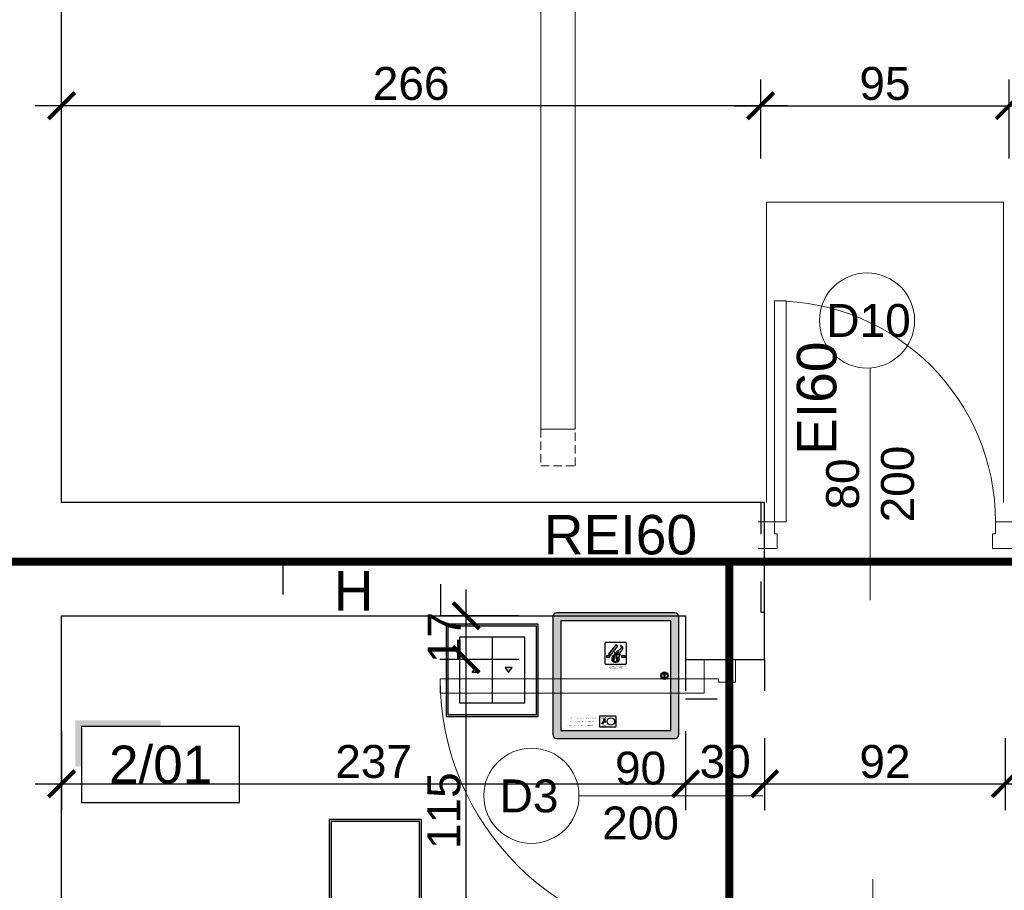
# Model space of a CAD drawing. Header units: millimetres. Extents: x 2709036 to 2756280, y 168165 to 192362.
# Tile 143 of 192: x 2724200 to 2724574, y 186269 to 186600. Entities that reach past the tile are written whole.
import ezdxf
from ezdxf.enums import TextEntityAlignment as Align

# ---------------------------------------------------------------- set-up
doc = ezdxf.new("R2010")
doc.units = ezdxf.units.MM
doc.header["$MEASUREMENT"] = 0
doc.linetypes.add('ACAD_ISO03W100', pattern=[30, 12, -18])
doc.linetypes.add('HIDDEN2', pattern=[4.7625, 3.175, -1.5875])
doc.layers.add('6 - OPISY', color=7, linetype='Continuous')
doc.layers.add('D+H Urządzenia', color=30, linetype='Continuous')
for name, color, linetype, lineweight in [('__MAZ_EKSP_PROJ', 3, 'Continuous', 0), ('__MAZ_LIKWIDACJE', 6, 'ACAD_ISO03W100', 30), ('__MAZ_OPIS_STOLARKA', 7, 'Continuous', 0), ('__MAZ_SCHODY', 7, 'Continuous', 0), ('__MAZ_STOLARKA DRZWIOWA NOWA', 7, 'Continuous', 9), ('__MAZ_WYMIARY', 7, 'Continuous', 9), ('__MAZ_ŚCIANY ISTNIEJĄCE', 7, 'Continuous', 30), ('A-Wall-Open', 8, 'Continuous', 15)]:
    doc.layers.add(name, color=color, linetype=linetype, lineweight=lineweight)
doc.styles.add('Arial', font='arial.ttf')
doc.styles.add('Dimensions', font='arial.ttf')
doc.styles.get("Standard").update_dxf_attribs({"font": 'arial.ttf'})
doc.styles.add('styl1', font='arial.ttf')
doc.dimstyles.new('100', dxfattribs={"dimtxt": 10, "dimasz": 10, "dimexe": 18, "dimexo": 15, "dimgap": 9, "dimtad": 1, "dimdec": 1, "dimrnd": 0.5, "dimdsep": 46, "dimtxsty": 'Dimensions', "dimblk": 'ARCHTICK', "dimcen": 9, "dimdle": 10, "dimadec": 1, "dimazin": 2, "dimtfac": 1, "dimtdec": 4, "dimtofl": 0, "dimtmove": 2, "dimatfit": 3, "dimfxl": 1, "dimtolj": 1, "dimtzin": 0, "dimarcsym": 0})

# ---------------------------------------------------------------- blocks, each defined once
blk = doc.blocks.new('*U9')
at = {"ltscale": 10}
blk.add_hatch(color=256, dxfattribs=at).paths.add_polyline_path([(0, 26), (-25, 26), (-27, 26), (-27, 11.46), (-25, 11.46), (-25, 24), (0, 24)])
blk.add_lwpolyline([(-25, 0), (25, 0), (25, 24), (-25, 24)], close=True, dxfattribs=at)
at = {"layer": '6 - OPISY'}
for tag, p in [('NRPOM', (0, 6)), ('WYSPOM', (3.39, -15.66))]:
    blk.add_attdef(tag, text='', height=12, dxfattribs=at).set_placement(p, align=Align.CENTER)
blk = doc.blocks.new('_ArchTick')
at = {"color": 0, "linetype": 'ByBlock', "const_width": 0.15}
blk.add_lwpolyline([(-0.5, -0.5), (0.5, 0.5)], dxfattribs=at)
blk = doc.blocks.new('*D544')
at = {"layer": '__MAZ_WYMIARY', "color": 0, "lineweight": -2}
for p, q in [((2724481.32, 186547.29), (2724481.32, 186577.29)), ((2724575.67, 186547.29), (2724575.67, 186577.29)), ((2724471.32, 186567.29), (2724585.67, 186567.29))]:
    blk.add_line(p, q, dxfattribs=at)
at = {"layer": 'Defpoints', "color": 0, "lineweight": 30}
for p in [(2724575.67, 186567.29), (2724481.32, 186416.55), (2724575.67, 186416.55)]:
    blk.add_point(p, dxfattribs=at)
at = {"layer": '__MAZ_WYMIARY', "color": 0, "lineweight": -2, "xscale": 10, "yscale": 10, "zscale": 10, "rotation": 180}
blk.add_blockref('_ArchTick', (2724481.32, 186567.29), dxfattribs=at)
at = {"layer": '__MAZ_WYMIARY', "color": 0, "lineweight": -2, "xscale": 10, "yscale": 10, "zscale": 10}
blk.add_blockref('_ArchTick', (2724575.67, 186567.29), dxfattribs=at)
at = {"layer": '__MAZ_WYMIARY', "color": 0, "lineweight": 5, "insert": (2724528.5, 186575.67), "char_height": 12.5, "attachment_point": 5, "style": 'Arial'}
blk.add_mtext('\\A1;95', dxfattribs=at)
blk = doc.blocks.new('*D547')
at = {"layer": '__MAZ_WYMIARY', "color": 0, "lineweight": -2}
for p, q in [((2724085.75, 187000.55), (2724085.75, 186406.55)), ((2724105.75, 186990.55), (2724075.75, 186990.55)), ((2724105.75, 186416.55), (2724075.75, 186416.55))]:
    blk.add_line(p, q, dxfattribs=at)
at = {"layer": 'Defpoints', "color": 0, "lineweight": 30}
for p in [(2724215.82, 186990.55), (2724085.75, 186416.55), (2724215.82, 186416.55)]:
    blk.add_point(p, dxfattribs=at)
at = {"layer": '__MAZ_WYMIARY', "color": 0, "lineweight": -2, "xscale": 10, "yscale": 10, "zscale": 10}
for p, rotation in [((2724085.75, 186990.55), 90), ((2724085.75, 186416.55), 270)]:
    blk.add_blockref('_ArchTick', p, dxfattribs=dict(at, rotation=rotation))
at = {"layer": '__MAZ_WYMIARY', "color": 0, "lineweight": 5, "insert": (2724077.4, 186703.55), "char_height": 12.5, "attachment_point": 5, "rotation": 90, "style": 'Arial'}
blk.add_mtext('\\A1;574', dxfattribs=at)
blk = doc.blocks.new('*D548')
at = {"layer": '__MAZ_WYMIARY', "color": 0, "lineweight": -2}
for p, q in [((2724085.75, 186426.55), (2724085.75, 186363.55)), ((2724105.75, 186416.55), (2724075.75, 186416.55)), ((2724105.75, 186373.55), (2724075.75, 186373.55))]:
    blk.add_line(p, q, dxfattribs=at)
at = {"layer": 'Defpoints', "color": 0, "lineweight": 30}
for p in [(2724215.82, 186416.55), (2724085.75, 186373.55), (2724215.82, 186373.55)]:
    blk.add_point(p, dxfattribs=at)
at = {"layer": '__MAZ_WYMIARY', "color": 0, "lineweight": -2, "xscale": 10, "yscale": 10, "zscale": 10}
for p, rotation in [((2724085.75, 186416.55), 90), ((2724085.75, 186373.55), 270)]:
    blk.add_blockref('_ArchTick', p, dxfattribs=dict(at, rotation=rotation))
at = {"layer": '__MAZ_WYMIARY', "color": 0, "lineweight": 5, "insert": (2724077.37, 186395.05), "char_height": 12.5, "attachment_point": 5, "rotation": 90, "style": 'Arial'}
blk.add_mtext('\\A1;43', dxfattribs=at)
blk = doc.blocks.new('*D549')
at = {"layer": '__MAZ_WYMIARY', "color": 0, "lineweight": -2}
for p, q in [((2724085.75, 186383.55), (2724085.75, 185814.39)), ((2724105.75, 186373.55), (2724075.75, 186373.55)), ((2724105.75, 185824.39), (2724075.75, 185824.39))]:
    blk.add_line(p, q, dxfattribs=at)
at = {"layer": 'Defpoints', "color": 0, "lineweight": 30}
for p in [(2724215.82, 186373.55), (2724085.75, 185824.39), (2724215.82, 185824.39)]:
    blk.add_point(p, dxfattribs=at)
at = {"layer": '__MAZ_WYMIARY', "color": 0, "lineweight": -2, "xscale": 10, "yscale": 10, "zscale": 10}
for p, rotation in [((2724085.75, 186373.55), 90), ((2724085.75, 185824.39), 270)]:
    blk.add_blockref('_ArchTick', p, dxfattribs=dict(at, rotation=rotation))
at = {"layer": '__MAZ_WYMIARY', "color": 0, "lineweight": 5, "insert": (2724077.37, 186098.97), "char_height": 12.5, "attachment_point": 5, "rotation": 90, "style": 'Arial'}
blk.add_mtext('\\A1;549', dxfattribs=at)
blk = doc.blocks.new('*D594')
at = {"layer": '__MAZ_WYMIARY', "color": 0, "lineweight": -2}
for p, q in [((2724215.82, 186547.29), (2724215.82, 186577.29)), ((2724481.32, 186547.29), (2724481.32, 186577.29)), ((2724491.32, 186567.29), (2724205.82, 186567.29))]:
    blk.add_line(p, q, dxfattribs=at)
at = {"layer": 'Defpoints', "color": 0, "lineweight": 30}
for p in [(2724215.82, 186567.29), (2724215.82, 186416.55), (2724481.32, 186415.2)]:
    blk.add_point(p, dxfattribs=at)
at = {"layer": '__MAZ_WYMIARY', "color": 0, "lineweight": -2, "xscale": 10, "yscale": 10, "zscale": 10, "rotation": 180}
blk.add_blockref('_ArchTick', (2724215.82, 186567.29), dxfattribs=at)
at = {"layer": '__MAZ_WYMIARY', "color": 0, "lineweight": -2, "xscale": 10, "yscale": 10, "zscale": 10}
blk.add_blockref('_ArchTick', (2724481.32, 186567.29), dxfattribs=at)
at = {"layer": '__MAZ_WYMIARY', "color": 0, "lineweight": 5, "insert": (2724348.57, 186575.67), "char_height": 12.5, "attachment_point": 5, "style": 'Arial'}
blk.add_mtext('\\A1;266', dxfattribs=at)
blk = doc.blocks.new('*D603')
at = {"layer": '__MAZ_WYMIARY', "color": 0, "lineweight": -2}
for p, q in [((2724215.82, 186329.7), (2724215.82, 186299.7)), ((2724452.82, 186329.7), (2724452.82, 186299.7)), ((2724205.82, 186309.7), (2724462.82, 186309.7))]:
    blk.add_line(p, q, dxfattribs=at)
at = {"layer": 'Defpoints', "color": 0, "lineweight": 30}
for p in [(2724215.82, 186373.55), (2724452.82, 186373.55), (2724452.82, 186309.7)]:
    blk.add_point(p, dxfattribs=at)
at = {"layer": '__MAZ_WYMIARY', "color": 0, "lineweight": -2, "xscale": 10, "yscale": 10, "zscale": 10, "rotation": 180}
blk.add_blockref('_ArchTick', (2724215.82, 186309.7), dxfattribs=at)
at = {"layer": '__MAZ_WYMIARY', "color": 0, "lineweight": -2, "xscale": 10, "yscale": 10, "zscale": 10}
blk.add_blockref('_ArchTick', (2724452.82, 186309.7), dxfattribs=at)
at = {"layer": '__MAZ_WYMIARY', "color": 0, "lineweight": 5, "insert": (2724334.32, 186318.09), "char_height": 12.5, "attachment_point": 5, "style": 'Arial'}
blk.add_mtext('\\A1;237', dxfattribs=at)
blk = doc.blocks.new('*D604')
at = {"layer": '__MAZ_WYMIARY', "color": 0, "lineweight": -2}
for p, q in [((2724452.82, 186326.98), (2724452.82, 186299.7)), ((2724482.82, 186326.98), (2724482.82, 186299.7)), ((2724442.82, 186309.7), (2724492.82, 186309.7))]:
    blk.add_line(p, q, dxfattribs=at)
at = {"layer": 'Defpoints', "color": 0, "lineweight": 30}
for p in [(2724452.82, 186341.98), (2724482.82, 186341.98), (2724482.82, 186309.7)]:
    blk.add_point(p, dxfattribs=at)
at = {"layer": '__MAZ_WYMIARY', "color": 0, "lineweight": -2, "xscale": 10, "yscale": 10, "zscale": 10, "rotation": 180}
blk.add_blockref('_ArchTick', (2724452.82, 186309.7), dxfattribs=at)
at = {"layer": '__MAZ_WYMIARY', "color": 0, "lineweight": -2, "xscale": 10, "yscale": 10, "zscale": 10}
blk.add_blockref('_ArchTick', (2724482.82, 186309.7), dxfattribs=at)
at = {"layer": '__MAZ_WYMIARY', "color": 0, "lineweight": 5, "insert": (2724467.82, 186318.09), "char_height": 12.5, "attachment_point": 5, "style": 'Arial'}
blk.add_mtext('\\A1;30', dxfattribs=at)
blk = doc.blocks.new('*D605')
at = {"layer": '__MAZ_WYMIARY', "color": 0, "lineweight": -2}
for p, q in [((2724482.82, 186326.98), (2724482.82, 186299.7)), ((2724574.17, 186326.98), (2724574.17, 186299.7)), ((2724472.82, 186309.7), (2724584.17, 186309.7))]:
    blk.add_line(p, q, dxfattribs=at)
at = {"layer": 'Defpoints', "color": 0, "lineweight": 30}
for p in [(2724482.82, 186341.98), (2724574.17, 186341.98), (2724574.17, 186309.7)]:
    blk.add_point(p, dxfattribs=at)
at = {"layer": '__MAZ_WYMIARY', "color": 0, "lineweight": -2, "xscale": 10, "yscale": 10, "zscale": 10, "rotation": 180}
blk.add_blockref('_ArchTick', (2724482.82, 186309.7), dxfattribs=at)
at = {"layer": '__MAZ_WYMIARY', "color": 0, "lineweight": -2, "xscale": 10, "yscale": 10, "zscale": 10}
blk.add_blockref('_ArchTick', (2724574.17, 186309.7), dxfattribs=at)
at = {"layer": '__MAZ_WYMIARY', "color": 0, "lineweight": 5, "insert": (2724528.5, 186318.09), "char_height": 12.5, "attachment_point": 5, "style": 'Arial'}
blk.add_mtext('\\A1;92', dxfattribs=at)
blk = doc.blocks.new('*D606')
at = {"layer": '__MAZ_WYMIARY', "color": 0, "lineweight": -2}
for p, q in [((2724574.17, 186326.98), (2724574.17, 186299.7)), ((2724600.35, 186326.73), (2724600.35, 186299.7)), ((2724564.17, 186309.7), (2724610.35, 186309.7))]:
    blk.add_line(p, q, dxfattribs=at)
at = {"layer": 'Defpoints', "color": 0, "lineweight": 30}
for p in [(2724574.17, 186341.98), (2724600.35, 186341.73), (2724600.35, 186309.7)]:
    blk.add_point(p, dxfattribs=at)
at = {"layer": '__MAZ_WYMIARY', "color": 0, "lineweight": -2, "xscale": 10, "yscale": 10, "zscale": 10, "rotation": 180}
blk.add_blockref('_ArchTick', (2724574.17, 186309.7), dxfattribs=at)
at = {"layer": '__MAZ_WYMIARY', "color": 0, "lineweight": -2, "xscale": 10, "yscale": 10, "zscale": 10}
blk.add_blockref('_ArchTick', (2724600.35, 186309.7), dxfattribs=at)
at = {"layer": '__MAZ_WYMIARY', "color": 0, "lineweight": 5, "insert": (2724587.26, 186318.09), "char_height": 12.5, "attachment_point": 5, "style": 'Arial'}
blk.add_mtext('\\A1;26', dxfattribs=at)
blk = doc.blocks.new('*D689')
at = {"layer": '__MAZ_WYMIARY', "color": 0, "lineweight": -2}
for p, q in [((2724369.42, 186231.98), (2724369.42, 186366.98)), ((2724389.42, 186356.98), (2724359.42, 186356.98)), ((2724389.42, 186241.98), (2724359.42, 186241.98))]:
    blk.add_line(p, q, dxfattribs=at)
at = {"layer": 'Defpoints', "color": 0, "lineweight": 30}
for p in [(2724369.42, 186356.98), (2724452.82, 186356.98), (2724452.82, 186241.98)]:
    blk.add_point(p, dxfattribs=at)
at = {"layer": '__MAZ_WYMIARY', "color": 0, "lineweight": -2, "xscale": 10, "yscale": 10, "zscale": 10}
for p, rotation in [((2724369.42, 186356.98), 90), ((2724369.42, 186241.98), 270)]:
    blk.add_blockref('_ArchTick', p, dxfattribs=dict(at, rotation=rotation))
at = {"layer": '__MAZ_WYMIARY', "color": 0, "lineweight": 5, "insert": (2724361.04, 186299.48), "char_height": 12.5, "attachment_point": 5, "rotation": 90, "style": 'Arial'}
blk.add_mtext('\\A1;115', dxfattribs=at)
blk = doc.blocks.new('*D690')
at = {"layer": '__MAZ_WYMIARY', "color": 0, "lineweight": -2}
for p, q in [((2724369.42, 186346.98), (2724369.42, 186383.55)), ((2724389.42, 186373.55), (2724359.42, 186373.55)), ((2724389.42, 186356.98), (2724359.42, 186356.98))]:
    blk.add_line(p, q, dxfattribs=at)
at = {"layer": 'Defpoints', "color": 0, "lineweight": 30}
for p in [(2724369.42, 186373.55), (2724452.82, 186373.55), (2724452.82, 186356.98)]:
    blk.add_point(p, dxfattribs=at)
at = {"layer": '__MAZ_WYMIARY', "color": 0, "lineweight": -2, "xscale": 10, "yscale": 10, "zscale": 10}
for p, rotation in [((2724369.42, 186373.55), 90), ((2724369.42, 186356.98), 270)]:
    blk.add_blockref('_ArchTick', p, dxfattribs=dict(at, rotation=rotation))
at = {"layer": '__MAZ_WYMIARY', "color": 0, "lineweight": 5, "insert": (2724361.15, 186365.26), "char_height": 12.5, "attachment_point": 5, "rotation": 90, "style": 'Arial'}
blk.add_mtext('\\A1;17', dxfattribs=at)
blk = doc.blocks.new('90')
at = {"color": 0, "linetype": 'Continuous', "lineweight": 5}
for p, q in [((30102.84, -38884.85), (30102.84, -38878.44)), ((30113.27, -38878.44), (30113.27, -38885.98)), ((30107.55, -38884.85), (30102.84, -38884.85)), ((30107.55, -38885.98), (30107.55, -38884.85)), ((30113.27, -38885.98), (30107.55, -38885.98)), ((30015.67, -38967.31), (30015.67, -38972.02)), ((30102.84, -38967.31), (30015.67, -38967.31)), ((30015.67, -38967.31), (30015.67, -38972.02)), ((30102.84, -38972.02), (30102.84, -38967.31)), ((30015.67, -38972.02), (30102.84, -38972.02)), ((30102.84, -38978.44), (30102.84, -38972.02)), ((30102.84, -38972.02), (30107.55, -38972.02)), ((30107.55, -38972.02), (30107.55, -38970.89)), ((30107.55, -38970.89), (30113.27, -38970.89)), ((30113.27, -38970.89), (30113.27, -38978.44))]:
    blk.add_line(p, q, dxfattribs=at)
blk.add_arc((30102.84, -38972.02), 87.17, 90, 180, dxfattribs=at)
blk = doc.blocks.new('_rzn44xx')
at = {"layer": 'D+H Urządzenia'}
h = blk.add_hatch(color=256, dxfattribs=at)
h.dxf.hatch_style = 1
h.paths.add_polyline_path([(174.3, 180.3, 0.414214), (164.3, 190.3), (-156.7, 190.3, 0.414214), (-166.7, 180.3), (-166.7, -140.7, 0.414214), (-156.7, -150.7), (164.3, -150.7, 0.414214), (174.3, -140.7)])
h.paths.add_polyline_path([(-145.2, 168.8), (152.8, 168.8), (152.8, -129.2), (-145.2, -129.2)], flags=16)
h.paths.add_polyline_path([(-23.6, 109.8), (30, 109.8, -0.414214), (32.6, 107.1), (32.6, 53.6, -0.414214), (30, 51), (-23.6, 51, -0.414214), (-26.2, 53.6), (-26.2, 107.1, -0.414214)], flags=0)
h.paths.add_polyline_path([(-20.9, 74.3), (-13, 74.3), (-13, 68.7), (-20.9, 68.7)], flags=0)
h.paths.add_polyline_path([(-16.3, 78.9), (4.4, 104.2), (9.5, 100), (-11.2, 74.7)], flags=0)
edge = h.paths.add_edge_path(flags=0)
edge.add_spline(control_points=[(3.4, 57.8), (4, 57.7), (1.2, 57.6), (0.2, 58.5), (-1.2, 60.1), (-3.3, 61.4), (-2.9, 63.5), (-3.3, 67.2), (-2.7, 64.8), (-2.6, 63.4), (-1.4, 63.1), (-0.9, 62.1), (-0.6, 63.2), (-1.3, 63.8), (-1.1, 65), (-1.1, 66.2), (-1, 67.6), (-1.4, 68.5), (-1.8, 70.3), (-0.8, 68.2), (-0.1, 67.5), (0.1, 66.3), (1.1, 66.2), (0.9, 67.3), (0.7, 68.5), (1, 70), (1.3, 72.2), (2.1, 74.1), (3.1, 76.1), (3.7, 77.8), (4.8, 78.9), (6, 79.7), (6.7, 80.8), (7.8, 82), (9.4, 82.5), (10.3, 83.6), (11.2, 84.3), (11.8, 84.7), (12.9, 84.7), (11, 83.6), (10.5, 82.6), (9.7, 81.5), (8.6, 80.6), (8, 79.2), (7.4, 77.8), (6.5, 76.2), (5.8, 74.6), (5.7, 72.5), (5, 70.6), (4.8, 68.7), (4.8, 67.3), (4.9, 66.5), (5.2, 65.8), (5.9, 66.2), (6.2, 66.9), (7, 67.4), (7.2, 68.3), (7.8, 68.5), (8.3, 69), (8.6, 69.5), (8.9, 69.9), (9.9, 70.2), (8.9, 69.1), (9.4, 68.1), (8.6, 67.2), (8.3, 66.1), (8.1, 64.8), (7.7, 63.4), (6.8, 62.7), (6.4, 61.8), (5.8, 61.3), (5.3, 61), (4.3, 60.9), (5.8, 60.7), (6.5, 60.7), (7.5, 60.8), (8.6, 60.9), (9.2, 61.2), (9.8, 61.8), (9.7, 61), (8.7, 60.9), (8.8, 59.8), (7.8, 59.4), (6.6, 58.9), (5.3, 58.1), (4.3, 57.9), (3.9, 57.8)], knot_values=[0, 0, 0, 0, 1.800162, 3.365266, 5.203077, 7.889107, 9.690416, 12.288294, 13.524282, 14.883426, 16.445036, 16.805398, 17.437394, 18.513683, 19.412948, 20.915057, 22.213996, 23.257253, 24.27626, 25.66469, 26.967807, 28.133325, 28.533361, 29.537537, 30.24408, 32.55089, 33.865139, 36.964574, 38.618785, 40.587244, 42.214471, 43.354359, 44.774983, 46.188683, 48.247554, 49.378515, 50.518403, 51.503231, 51.703248, 53.399689, 54.399199, 55.758662, 57.385889, 58.638124, 60.292335, 61.856589, 64.009166, 65.52123, 68.187507, 69.997126, 71.196146, 72.3133, 72.536765, 73.16922, 73.949898, 75.012462, 75.682857, 76.403831, 76.969311, 77.609327, 78.033438, 78.665893, 79.426955, 80.63014, 81.659082, 82.607077, 84.135588, 85.621134, 86.683699, 87.626567, 88.407372, 88.99038, 89.50031, 90.52017, 91.220233, 92.125843, 93.441228, 94.247347, 94.69452, 94.894356, 96.098143, 96.607646, 97.747535, 98.955761, 100.744452, 101.981429, 101.981429, 101.981429, 101.981429], degree=3, periodic=0)
edge.add_spline(control_points=[(3.9, 57.8), (3.8, 57.8), (3.2, 58), (3.4, 57.8), (3.4, 57.8)], knot_values=[0, 0, 0, 0, 0.554295, 0.621672, 0.621672, 0.621672, 0.621672], degree=3, periodic=0)
h.paths.add_polyline_path([(20.1, 74.3), (28, 74.3), (28, 68.7), (20.1, 68.7)], flags=0)
h.paths.add_polyline_path([(-38.9, -89.8), (2.7, -89.8, -0.414214), (4.7, -91.9), (4.7, -117.2, -0.414214), (2.7, -119.2), (-38.9, -119.2, -0.414214), (-40.9, -117.2), (-40.9, -91.9, -0.414214)], flags=0)
h.paths.add_polyline_path([(-27.9, -97.4), (-28.4, -99, 0.370464), (-26.5, -99.6), (-26, -98, -0.48578), (-26.5, -101.1, 0.134724), (-26.9, -101.5), (-30.4, -107.6, 0.276123), (-30.4, -108.7, -0.513918), (-31.7, -111.7), (-31.1, -110, 0.370464), (-33.1, -109.5), (-33.6, -111.1, -0.48578), (-33.1, -108, 0.134724), (-32.7, -107.6), (-29.2, -101.5, 0.276123), (-29.2, -100.4, -0.513918)], flags=0)
h.paths.add_polyline_path([(0.6, -104.5, -1), (-19.7, -104.5, -1)], flags=0)
h.paths.add_polyline_path([(-26.3, -103), (-23.7, -104.5), (-26.3, -106.1)], flags=0)
h.paths.add_polyline_path([(145.8, 19.8, -1), (125.8, 19.8, -1)], flags=0)
h.paths.add_polyline_path([(143.3, 19.8, -1), (128.3, 19.8, -1)], flags=0)
h.paths.add_polyline_path([(133.8, 25.8), (137.8, 25.8), (137.8, 13.8), (133.8, 13.8)], flags=0)
h.paths.add_polyline_path([(122.6, -116.4), (122.6, -116.4), (122.6, -116.3)], flags=0)
h.paths.add_polyline_path([(116.9, -114.4), (117.2, -114.4), (117.6, -114.3), (118.1, -114.4), (118.5, -114.4), (119.1, -114.5), (119.5, -114.8), (119.8, -115.2), (119.8, -115.7), (119.7, -116), (119.6, -116.3), (119.5, -116.5), (119.4, -116.7), (119.3, -116.9), (118.9, -117.2), (118.5, -117.4), (118.2, -117.5), (117.8, -117.5), (117.5, -117.6), (117.2, -117.6), (117, -117.6), (116.8, -117.6), (116.5, -117.6), (116.1, -117.5), (115.9, -117.5)], flags=0)
h.paths.add_polyline_path([(127.3, -112.7), (130.4, -112.7), (129.7, -115.1), (131.4, -115.1), (132.1, -112.7), (135.2, -112.7), (133.2, -119.2), (130.1, -119.2), (130.8, -116.9), (129.1, -116.9), (128.4, -119.2), (125.3, -119.2)], flags=0)
h.paths.add_polyline_path([(136.1, -112.7), (143.4, -112.7), (143.6, -112.7), (143.8, -112.6), (144.1, -112.4), (144.3, -112.2), (144.4, -112.1), (144.3, -112.5), (144.2, -112.7), (144.1, -113.1), (144, -113.3), (143.9, -113.7), (143.7, -114), (143.5, -114.1), (143.3, -114.4), (142.8, -114.5), (135.6, -114.5)], flags=0)
h.paths.add_polyline_path([(135.4, -115.1), (142.7, -115.1), (142.9, -115.1), (143, -115), (143.1, -114.9), (143.2, -114.9), (143.4, -114.8), (143.5, -114.7), (143.6, -114.6), (143.7, -114.5), (143.6, -114.7), (143.6, -114.9), (143.5, -115.1), (143.4, -115.2), (143.4, -115.4), (143.3, -115.6), (143.2, -115.8), (143.1, -116.2), (142.7, -116.6), (142.3, -116.9), (134.8, -116.9)], flags=0)
h.paths.add_polyline_path([(134.7, -117.4), (142, -117.4), (142.1, -117.4), (142.3, -117.4), (142.4, -117.3), (142.6, -117.1), (142.7, -117), (142.9, -116.9), (143, -116.8), (142.9, -117), (142.8, -117.2), (142.8, -117.4), (142.7, -117.6), (142.6, -117.8), (142.5, -118.2), (142.2, -118.7), (142, -119), (141.6, -119.2), (141.3, -119.2), (134.1, -119.2)], flags=0)
h.paths.add_polyline_path([(9.5, 100), (4.4, 104.2), (-16.3, 78.9), (-11.2, 74.7)], flags=0)
h.paths.add_polyline_path([(-35.9, -118.3), (-20.4, -118.3), (-20.4, -113.6), (-35.9, -113.6)], flags=8)
h.paths.add_polyline_path([(-38, -97.5), (-17.8, -97.5), (-17.8, -91.2), (-38, -91.2)], flags=8)
h.paths.add_polyline_path([(-130.9, -116.8), (-55.9, -116.8), (-55.9, -112.6), (-130.9, -112.6)], flags=8)
h.paths.add_polyline_path([(-122.2, -106.6), (-52, -106.6), (-52, -102.4), (-122.2, -102.4)], flags=8)
h.paths.add_polyline_path([(-124.9, -97.2), (-49.1, -97.2), (-49.1, -93), (-124.9, -93)], flags=8)
h.paths.add_polyline_path([(-14.8, 44.6), (21.6, 44.6), (21.6, 48.7), (-14.8, 48.7)], flags=8)
h.paths.add_polyline_path([(-14, 38.3), (21.1, 38.3), (21.1, 41.9), (-14, 41.9)], flags=8)
h.paths.add_polyline_path([(-18.7, 41.8), (25.7, 41.8), (25.7, 44.8), (-18.7, 44.8)], flags=8)
h = blk.add_hatch(color=256, dxfattribs=at)
h.dxf.hatch_style = 1
h.paths.add_polyline_path([(9.5, 100), (4.4, 104.2), (-16.3, 78.9), (-11.2, 74.7)])
h.paths.add_polyline_path([(-13, 74.3), (-20.9, 74.3), (-20.9, 68.7), (-13, 68.7)])
h.paths.add_polyline_path([(28, 74.3), (20.1, 74.3), (20.1, 68.7), (28, 68.7)])
h = blk.add_hatch(color=1, dxfattribs=at)
h.dxf.hatch_style = 1
edge = h.paths.add_edge_path()
edge.add_spline(control_points=[(-5, 74.8), (-4.9, 73.9), (-4.8, 72.4), (-3.8, 68.6), (-3.6, 72.9), (-2.1, 74.6), (-0.6, 76.8), (0.2, 79.1), (1.2, 80.9), (0.1, 84.5), (1.7, 81.9), (2.2, 78.7), (4, 84.2), (8.2, 85.6), (12.5, 89.2), (16.1, 92), (18.1, 94.6), (18.4, 97), (18.2, 99.3), (16.7, 100.6), (16.7, 102.1), (19.2, 100), (20.5, 99.4), (21.6, 97.6), (22.7, 96.1), (22.8, 93.3), (21.4, 90.4), (19, 87.3), (17.1, 84.2), (14.4, 81.3), (13.1, 79.4), (10.9, 75.5), (13.7, 78.2), (15, 78), (17.1, 77.4), (14.7, 77.1), (14.6, 75.2), (13.4, 73.4), (13.1, 70.7), (12.4, 67.6), (12.3, 65.2), (10.6, 63.2), (12.3, 63.6), (12.9, 64.5), (13.6, 64.9), (14.6, 64.9), (13.5, 63.3), (12.8, 62), (11.9, 59.6), (10, 57.4), (7, 57.1), (3.2, 56.5), (-0.9, 56.7), (-4.7, 58.2), (-7.1, 61.3), (-7.3, 65), (-6.8, 68.3), (-5.7, 70.7), (-5.4, 72.8), (-5, 74.1), (-5, 74.8)], knot_values=[0, 0, 0, 0, 3.222316, 5.118306, 7.784583, 10.424976, 13.03121, 15.314398, 17.786374, 20.004959, 21.753236, 23.998881, 26.998777, 32.198422, 38.497814, 43.030737, 46.13549, 47.860396, 50.407914, 52.777095, 52.877014, 54.846668, 57.688425, 59.129871, 60.878148, 63.085434, 67.075179, 70.37499, 74.755627, 78.019151, 81.761492, 83.862505, 86.109347, 88.311812, 89.166194, 90.466137, 92.300795, 94.583983, 96.524122, 100.68016, 103.590027, 104.707351, 105.944328, 106.651178, 107.992696, 108.192714, 109.456708, 111.291365, 114.196408, 116.388719, 119.590388, 122.815536, 128.131059, 131.532314, 134.951217, 138.979112, 142.428923, 144.862333, 146.802472, 148.840486, 148.840486, 148.840486, 148.840486], degree=3, periodic=0)
edge = h.paths.add_edge_path(flags=16)
edge.add_spline(control_points=[(3.4, 57.8), (4, 57.7), (1.2, 57.6), (0.2, 58.5), (-1.2, 60.1), (-3.3, 61.4), (-2.9, 63.5), (-3.3, 67.2), (-2.7, 64.8), (-2.6, 63.4), (-1.4, 63.1), (-0.9, 62.1), (-0.6, 63.2), (-1.3, 63.8), (-1.1, 65), (-1.1, 66.2), (-1, 67.6), (-1.4, 68.5), (-1.8, 70.3), (-0.8, 68.2), (-0.1, 67.5), (0.1, 66.3), (1.1, 66.2), (0.9, 67.3), (0.7, 68.5), (1, 70), (1.3, 72.2), (2.1, 74.1), (3.1, 76.1), (3.7, 77.8), (4.8, 78.9), (6, 79.7), (6.7, 80.8), (7.8, 82), (9.4, 82.5), (10.3, 83.6), (11.2, 84.3), (11.8, 84.7), (12.9, 84.7), (11, 83.6), (10.5, 82.6), (9.7, 81.5), (8.6, 80.6), (8, 79.2), (7.4, 77.8), (6.5, 76.2), (5.8, 74.6), (5.7, 72.5), (5, 70.6), (4.8, 68.7), (4.8, 67.3), (4.9, 66.5), (5.2, 65.8), (5.9, 66.2), (6.2, 66.9), (7, 67.4), (7.2, 68.3), (7.8, 68.5), (8.3, 69), (8.6, 69.5), (8.9, 69.9), (9.9, 70.2), (8.9, 69.1), (9.4, 68.1), (8.6, 67.2), (8.3, 66.1), (8.1, 64.8), (7.7, 63.4), (6.8, 62.7), (6.4, 61.8), (5.8, 61.3), (5.3, 61), (4.3, 60.9), (5.8, 60.7), (6.5, 60.7), (7.5, 60.8), (8.6, 60.9), (9.2, 61.2), (9.8, 61.8), (9.7, 61), (8.7, 60.9), (8.8, 59.8), (7.8, 59.4), (6.6, 58.9), (5.3, 58.1), (4.3, 57.9), (3.9, 57.8)], knot_values=[0, 0, 0, 0, 1.800162, 3.365266, 5.203077, 7.889107, 9.690416, 12.288294, 13.524282, 14.883426, 16.445036, 16.805398, 17.437394, 18.513683, 19.412948, 20.915057, 22.213996, 23.257253, 24.27626, 25.66469, 26.967807, 28.133325, 28.533361, 29.537537, 30.24408, 32.55089, 33.865139, 36.964574, 38.618785, 40.587244, 42.214471, 43.354359, 44.774983, 46.188683, 48.247554, 49.378515, 50.518403, 51.503231, 51.703248, 53.399689, 54.399199, 55.758662, 57.385889, 58.638124, 60.292335, 61.856589, 64.009166, 65.52123, 68.187507, 69.997126, 71.196146, 72.3133, 72.536765, 73.16922, 73.949898, 75.012462, 75.682857, 76.403831, 76.969311, 77.609327, 78.033438, 78.665893, 79.426955, 80.63014, 81.659082, 82.607077, 84.135588, 85.621134, 86.683699, 87.626567, 88.407372, 88.99038, 89.50031, 90.52017, 91.220233, 92.125843, 93.441228, 94.247347, 94.69452, 94.894356, 96.098143, 96.607646, 97.747535, 98.955761, 100.744452, 101.981429, 101.981429, 101.981429, 101.981429], degree=3, periodic=0)
edge.add_spline(control_points=[(3.9, 57.8), (3.8, 57.8), (3.2, 58), (3.4, 57.8), (3.4, 57.8)], knot_values=[0, 0, 0, 0, 0.554295, 0.621672, 0.621672, 0.621672, 0.621672], degree=3, periodic=0)
blk.add_hatch(color=256, dxfattribs=at).paths.add_polyline_path([(-26.3, -106.1), (-23.7, -104.5), (-26.3, -103)])
for p, q in [((-40.9, -91.9), (-40.9, -117.2)), ((2.7, -89.8), (-38.9, -89.8)), ((-29.2, -101.5), (-32.7, -107.6)), ((-26.9, -101.5), (-30.4, -107.6)), ((-28.4, -99), (-27.9, -97.4)), ((-26.5, -99.6), (-26, -98)), ((-26.3, -103), (-26.3, -103)), ((4.7, -117.2), (4.7, -91.9)), ((-38.9, -119.2), (2.7, -119.2)), ((-33.1, -109.5), (-33.6, -111.1)), ((-31.1, -110), (-31.7, -111.7))]:
    blk.add_line(p, q, dxfattribs=at)
for points in [[(-156.7, -150.7), (164.3, -150.7, 0.414214), (174.3, -140.7), (174.3, 180.3, 0.414214), (164.3, 190.3), (-156.7, 190.3, 0.414214), (-166.7, 180.3), (-166.7, -140.7, 0.414214)], [(-26.2, 53.6, 0.414214), (-23.6, 51), (30, 51, 0.414214), (32.6, 53.6), (32.6, 107.1, 0.414214), (30, 109.8), (-23.6, 109.8, 0.414214), (-26.2, 107.1)]]:
    blk.add_lwpolyline(points, format="xyb", close=True, dxfattribs=at)
for points in [[(-145.2, -129.2), (152.8, -129.2), (152.8, 168.8), (-145.2, 168.8)], [(-16.3, 78.9), (-11.2, 74.7), (9.5, 100), (4.4, 104.2)], [(-13, 68.7), (-20.9, 68.7), (-20.9, 74.3), (-13, 74.3)], [(28, 68.7), (20.1, 68.7), (20.1, 74.3), (28, 74.3)], [(133.8, 13.8), (137.8, 13.8), (137.8, 25.8), (133.8, 25.8)], [(-26.3, -106.1), (-23.7, -104.5), (-26.3, -103)]]:
    blk.add_lwpolyline(points, close=True, dxfattribs=at)
for centre, radius in [((135.8, 19.8), 10), ((135.8, 19.8), 7.5), ((-9.5, -104.5), 10.1)]:
    blk.add_circle(centre, radius, dxfattribs=at)
for centre, radius, start, end in [((-38.9, -91.9), 2.03, 90, 180), ((-27.5, -99.3), 2.03, 102.9465, 211.7443), ((-30.1, -100.9), 1.01, 330, 31.7443), ((-27.1, -98.2), 1.56, 212.2908, 293.6022), ((-26, -102), 1.01, 119.3082, 150), ((-27.5, -99.3), 2.03, 299.3082, 42.9465), ((2.7, -91.9), 2.03, 0, 90), ((-38.9, -117.2), 2.03, 180, 270), ((-32.1, -109.7), 2.03, 119.3082, 222.9465), ((-33.6, -107.1), 1.01, 299.3082, 330), ((-32.5, -110.9), 1.56, 32.2908, 113.6022), ((-32.1, -109.7), 2.03, 282.9465, 31.7443), ((-29.5, -108.1), 1.01, 150, 211.7443), ((2.7, -117.2), 2.03, 270, 0)]:
    blk.add_arc(centre, radius, start, end, dxfattribs=at)
at = {"layer": 'D+H Urządzenia', "end_tangent": (0, 1)}
blk.add_spline([(-5, 74.8), (-4.6, 71.6), (-4, 69.8), (-3.4, 72.4), (-2.1, 74.7), (-0.7, 76.9), (0.2, 79), (0.8, 81.4), (0.5, 83.6), (1.4, 82.1), (2.2, 80), (3.7, 82.6), (7.8, 85.8), (12.9, 89.5), (16.3, 92.5), (18, 95.1), (18.3, 96.8), (17.8, 99.3), (16.7, 101.4), (16.7, 101.5), (18.5, 100.7), (20.7, 98.9), (21.5, 97.7), (22.4, 96.2), (22.6, 94), (21.1, 90.3), (19.2, 87.6), (16.7, 84), (14.6, 81.5), (12.5, 78.4), (11.6, 76.5), (13.5, 77.7), (15.7, 77.8), (16.5, 77.5), (15.3, 77), (14.4, 75.4), (13.5, 73.3), (13.1, 71.4), (12.4, 67.3), (11.6, 64.5), (11.1, 63.5), (12.3, 63.8), (12.8, 64.3), (14, 64.9), (14.2, 64.9), (13.8, 63.7), (12.9, 62.1), (11.6, 59.5), (10.1, 57.9), (7, 57.1), (3.8, 56.7), (-1.5, 57.1), (-4.6, 58.5), (-6.7, 61.2), (-7.2, 65.2), (-6.6, 68.6), (-5.8, 70.9), (-5.4, 72.8), (-5, 74.8)], degree=3, dxfattribs=at)
at = {"layer": 'D+H Urządzenia', "start_tangent": (0.973832, -0.227232, -0.004036)}
blk.add_spline([(3.4, 57.8), (1.6, 57.8), (0.2, 58.5), (-1.1, 59.8), (-3, 61.7), (-3.1, 63.5), (-3.1, 66.1), (-2.8, 64.9), (-2.4, 63.6), (-1.2, 62.6), (-1, 62.3), (-0.8, 62.9), (-1.2, 63.9), (-1.2, 64.8), (-1.1, 66.3), (-1.1, 67.6), (-1.4, 68.6), (-1.6, 69.6), (-0.9, 68.4), (-0.2, 67.3), (0.4, 66.3), (0.8, 66.3), (0.9, 67.3), (0.8, 68), (1, 70.3), (1.2, 71.6), (2.3, 74.5), (3, 76), (3.8, 77.8), (4.9, 79), (5.8, 79.7), (6.7, 80.8), (7.7, 81.8), (9.5, 82.8), (10.3, 83.6), (11.2, 84.3), (12.1, 84.7), (12.3, 84.7), (11.1, 83.5), (10.5, 82.7), (9.7, 81.6), (8.6, 80.4), (8, 79.3), (7.3, 77.8), (6.6, 76.4), (5.8, 74.4), (5.6, 72.9), (5, 70.3), (4.8, 68.5), (4.8, 67.3), (5, 66.2), (5.1, 66), (5.7, 66.2), (6.2, 66.8), (6.9, 67.6), (7.2, 68.2), (7.8, 68.6), (8.2, 69), (8.6, 69.5), (8.9, 69.8), (9.5, 70), (9.2, 69.3), (9.1, 68.1), (8.6, 67.2), (8.3, 66.3), (8, 64.8), (7.5, 63.4), (6.8, 62.6), (6.3, 61.8), (5.7, 61.3), (5.2, 61), (4.7, 60.9), (5.7, 60.7), (6.4, 60.7), (7.3, 60.8), (8.6, 61), (9.3, 61.4), (9.7, 61.6), (9.7, 61.4), (8.8, 60.6), (8.7, 60.1), (7.8, 59.4), (6.7, 58.9), (5.1, 58.1), (3.9, 57.8)], degree=3, dxfattribs=at)
at = {"layer": 'D+H Urządzenia'}
blk.add_open_spline([(3.9, 57.8), (3.8, 57.8), (3.2, 58), (3.4, 57.8), (3.4, 57.8)], degree=3, knots=[0, 0, 0, 0, 0.5542954, 0.621672, 0.621672, 0.621672, 0.621672], dxfattribs=at)
at = {"layer": 'D+H Urządzenia', "width": 1.5}
blk.add_text('SMOKE VENTILATION', height=1.983, dxfattribs=at).set_placement((3.5, 43.3), align=Align.MIDDLE_CENTER)
at = {"layer": 'D+H Urządzenia'}
for s, height, p in [('R A U C H A B Z U G', 2.643, (3.4, 46.7)), ('D E S E N F U M A G E', 2.313, (3.5, 40.1))]:
    blk.add_text(s, height=height, dxfattribs=at).set_placement(p, align=Align.MIDDLE_CENTER)
blk.add_text('12 MO.', height=3.04, dxfattribs=at).set_placement((-35.1, -117.5))
at = {"layer": 'D+H Urządzenia', "attachment_point": 5}
for s, insert, char_height in [('SICHERHEITSANLAGE   SCHÜTZT   MENSCHENLEBEN!', (-87.1, -94.9), 2.028), ('SAFETY- EQUIPMENT   PROTECT   HUMAN   LIFES!', (-87.2, -104.5), 2.028), ('SERVICE', (-28, -94.3), 3.04)]:
    blk.add_mtext(s, dxfattribs=dict(at, insert=insert, char_height=char_height))
at = {"layer": 'D+H Urządzenia', "insert": (-130.2, -114.7), "char_height": 2.028, "width": 86.181, "attachment_point": 4}
blk.add_mtext('DISPOSITIF DE SECURITE PROTEGE VIES HUMAINES!', dxfattribs=at)
blk = doc.blocks.new('_3000plus')
at = {"layer": 'D+H Urządzenia'}
h = blk.add_hatch(color=256, dxfattribs=at)
h.dxf.hatch_style = 1
h.paths.add_polyline_path([(26.81, 26.83), (14.31, 26.83), (1.81, 26.83), (-10.69, 26.83), (-23.19, 26.83), (-23.19, 14.33), (-23.19, 1.83), (-23.19, -10.67), (-23.19, -23.17), (-10.69, -23.17), (1.81, -23.17), (14.31, -23.17), (26.81, -23.17), (26.81, -10.67), (26.81, 1.83), (26.81, 14.33)])
h.paths.add_polyline_path([(-22.19, 25.83), (-10.69, 25.83), (1.81, 25.83), (14.31, 25.83), (25.81, 25.83), (25.81, 14.33), (25.81, 1.83), (25.81, -10.67), (25.81, -22.17), (14.31, -22.17), (1.81, -22.17), (-10.69, -22.17), (-22.19, -22.17), (-22.19, -10.67), (-22.19, 1.83), (-22.19, 14.33)], flags=16)
for points in [[(-10.69, 26.83), (-23.19, 26.83), (-23.19, 14.33), (-23.19, 1.83), (-23.19, -10.67), (-23.19, -23.17), (-10.69, -23.17), (1.81, -23.17), (14.31, -23.17), (26.81, -23.17), (26.81, -10.67), (26.81, 1.83), (26.81, 14.33), (26.81, 26.83), (14.31, 26.83), (1.81, 26.83), (-10.69, 26.83)], [(-10.69, 25.83), (-22.19, 25.83), (-22.19, 14.33), (-22.19, 1.83), (-22.19, -10.67), (-22.19, -22.17), (-10.69, -22.17), (1.81, -22.17), (14.31, -22.17), (25.81, -22.17), (25.81, -10.67), (25.81, 1.83), (25.81, 14.33), (25.81, 25.83), (14.31, 25.83), (1.81, 25.83)]]:
    blk.add_lwpolyline(points, close=True, dxfattribs=at)
for points in [[(-8.51, 21.45, 0, 0, 0), (16.38, -3.44, 7.54, 0, 0), (23.49, -10.55, 0, 0, 0)], [(-19.18, 10.78, 0, 0, 0), (5.71, -14.11, 7.54, 0, 0), (12.82, -21.22, 0, 0, 0)]]:
    blk.add_lwpolyline(points, format="xyseb", dxfattribs=at)
blk = doc.blocks.new('_lt')
at = {"layer": 'D+H Urządzenia'}
h = blk.add_hatch(color=256, dxfattribs=at)
h.dxf.hatch_style = 1
h.paths.add_polyline_path([(25.02, 24.63), (12.52, 24.63), (0.02, 24.63), (-12.48, 24.63), (-24.98, 24.63), (-24.98, 12.13), (-24.98, -0.37), (-24.98, -12.87), (-24.98, -25.37), (-12.48, -25.37), (0.02, -25.37), (12.52, -25.37), (25.02, -25.37), (25.02, -12.87), (25.02, -0.37), (25.02, 12.13)])
h.paths.add_polyline_path([(-23.98, 23.63), (-12.48, 23.63), (0.02, 23.63), (12.52, 23.63), (24.02, 23.63), (24.02, 12.13), (24.02, -0.37), (24.02, -12.87), (24.02, -24.37), (12.52, -24.37), (0.02, -24.37), (-12.48, -24.37), (-23.98, -24.37), (-23.98, -12.87), (-23.98, -0.37), (-23.98, 12.13)], flags=16)
h.paths.add_polyline_path([(-13.02, 12.78), (13.17, 12.78), (13.17, -13.41), (-13.02, -13.41)], flags=0)
h.paths.add_polyline_path([(2.26, -0.31, -1), (-2.11, -0.31, -1)], flags=0)
h = blk.add_hatch(color=256, dxfattribs=at)
h.dxf.hatch_style = 1
h.paths.add_polyline_path([(-8.88, 1.09), (-10.77, -1.58), (-6.99, -1.58)])
h.paths.add_polyline_path([(10.81, 1.09), (7.03, 1.09), (8.92, -1.58)])
for p, q in [((17.82, 17.56), (-17.78, 17.56)), ((-17.78, 17.56), (-17.78, -18.04)), ((0.02, 17.56), (0.02, -18.04)), ((17.82, -18.04), (17.82, 17.56)), ((-10.77, -1.58), (-8.88, 1.09)), ((-8.88, 1.09), (-6.99, -1.58)), ((7.03, 1.09), (8.92, -1.58)), ((10.81, 1.09), (7.03, 1.09)), ((8.92, -1.58), (10.81, 1.09)), ((-6.99, -1.58), (-10.77, -1.58)), ((-17.78, -18.04), (17.82, -18.04))]:
    blk.add_line(p, q, dxfattribs=at)
for points in [[(-24.98, 24.63), (-24.98, 12.13), (-24.98, -0.37), (-24.98, -12.87), (-24.98, -25.37), (-12.48, -25.37), (0.02, -25.37), (12.52, -25.37), (25.02, -25.37), (25.02, -12.87), (25.02, -0.37), (25.02, 12.13), (25.02, 24.63), (12.52, 24.63), (0.02, 24.63), (-12.48, 24.63)], [(-23.98, 23.63), (-23.98, 12.13), (-23.98, -0.37), (-23.98, -12.87), (-23.98, -24.37), (-12.48, -24.37), (0.02, -24.37), (12.52, -24.37), (24.02, -24.37), (24.02, -12.87), (24.02, -0.37), (24.02, 12.13), (24.02, 23.63), (12.52, 23.63), (0.02, 23.63), (-12.48, 23.63)]]:
    blk.add_lwpolyline(points, close=True, dxfattribs=at)

msp = doc.modelspace()

# ---------------------------------------------------------------- linework, layer by layer
at = {"layer": '__MAZ_EKSP_PROJ', "linetype": 'ACAD_ISO03W100', "const_width": 3}
for points in [[(2724469.4, 185766.55), (2724469.4, 186394.05), (2724151.82, 186394.05)], [(2725325.05, 185765.57), (2725325.05, 186159.2), (2725325.05, 186159.2), (2725325.05, 186394.05), (2724469.4, 186394.05)]]:
    msp.add_lwpolyline(points, dxfattribs=at)
at = {"layer": '__MAZ_LIKWIDACJE', "color": 252, "lineweight": 30}
for p, q in [((2724452.82, 186356.98), (2724452.82, 186341.98)), ((2724452.82, 186356.98), (2724482.82, 186356.98)), ((2724482.82, 186356.98), (2724482.82, 186341.98)), ((2724452.82, 186341.98), (2724482.82, 186341.98))]:
    msp.add_line(p, q, dxfattribs=at)
msp.add_lwpolyline([(2724482.82, 186416.55), (2724481.32, 186416.55), (2724481.32, 186374.85), (2724482.82, 186374.85), (2724482.82, 186416.55)], dxfattribs=at)
msp.add_lwpolyline([(2724359.8, 186393.55), (2724299.8, 186393.55), (2724299.8, 186373.55), (2724359.8, 186373.55)], close=True, dxfattribs=at)
at = {"layer": '__MAZ_OPIS_STOLARKA', "color": 252}
for points in [[(2724522.93, 186379.49), (2724522.93, 186467.66)], [(2724412.31, 186305.15), (2724482.11, 186305.15)], [(2724523.92, 186185.3), (2724523.92, 186273.47)]]:
    msp.add_lwpolyline(points, dxfattribs=at)
for centre in [(2724521.7, 186485.69), (2724394.24, 186305.15)]:
    msp.add_circle(centre, 18.07, dxfattribs=at)
at = {"layer": '__MAZ_SCHODY', "color": 252, "linetype": 'HIDDEN2', "lineweight": 5}
for p, q in [((2724397.82, 186444.46), (2724397.82, 186430.46)), ((2724410.82, 186444.46), (2724397.82, 186444.46)), ((2724410.82, 186430.46), (2724410.82, 186444.46)), ((2724397.82, 186430.46), (2724410.82, 186430.46))]:
    msp.add_line(p, q, dxfattribs=at)
at = {"layer": '__MAZ_ŚCIANY ISTNIEJĄCE', "color": 252, "ltscale": 15}
for p, q in [((2724215.82, 186416.55), (2724215.82, 186990.55)), ((2724482.82, 186416.55), (2724215.82, 186416.55)), ((2724482.82, 186356.98), (2724482.82, 186416.55)), ((2724215.82, 186373.55), (2724452.82, 186373.55)), ((2724215.82, 185975.8), (2724215.82, 186373.55)), ((2724452.82, 186373.55), (2724452.82, 186356.98))]:
    msp.add_line(p, q, dxfattribs=at)
msp.add_lwpolyline([(2724452.82, 186356.98), (2724482.82, 186356.98)], dxfattribs=at)
at = {"layer": 'A-Wall-Open', "color": 252, "linetype": 'HIDDEN2', "ltscale": 100}
msp.add_lwpolyline([(2724397.82, 186444.46), (2724410.82, 186444.46), (2724410.82, 186684.46), (2724397.82, 186684.46)], close=True, dxfattribs=at)
at = {"layer": 'A-Wall-Open', "color": 252, "ltscale": 100}
msp.add_lwpolyline([(2724483.5, 186416.55), (2724483.5, 186530.67), (2724573.5, 186530.67), (2724573.5, 186416.55)], dxfattribs=at)

# ---------------------------------------------------------------- block references
for name, p, xscale, yscale, zscale in [('_rzn44xx', (2724425.77, 186348.01), 0.14, 0.14, 0.14), ('_lt', (2724379.32, 186353.08), 0.7000000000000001, 0.7000000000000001, 0.7000000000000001), ('_3000plus', (2724333.69, 186277.35), 0.7000000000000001, 0.7000000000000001, 0.7000000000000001)]:
    msp.add_blockref(name, p, dxfattribs=dict(xscale=xscale, yscale=yscale, zscale=zscale))
at = {"layer": '6 - OPISY', "color": 252, "xscale": 1.2, "yscale": 1.2, "zscale": 1.2}
msp.add_blockref('*U9', (2724253.41, 186302.61), dxfattribs=at).add_auto_attribs({'NRPOM': '2/01'})
at = {"layer": '__MAZ_STOLARKA DRZWIOWA NOWA', "color": 252, "lineweight": -2}
for p, xscale, yscale, zscale, rotation in [((2762036.74, 215413.79), 0.9635179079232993, 0.9635179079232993, 0.9635179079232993, 269.9999999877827), ((2689841.55, 141531.78), -1.150000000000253, 1.150000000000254, 1.150000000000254, 180.0000000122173)]:
    msp.add_blockref('90', p, dxfattribs=dict(at, xscale=xscale, yscale=yscale, zscale=zscale, rotation=rotation))

# ---------------------------------------------------------------- texts
at = {"layer": '__MAZ_EKSP_PROJ', "linetype": 'ACAD_ISO03W100', "insert": (2724495.06, 186477.71), "char_height": 15, "attachment_point": 3, "rotation": 90}
msp.add_mtext_dynamic_manual_height_columns('EI60', width=84.9678, gutter_width=12.5, heights=[61.2], dxfattribs=at)
at = {"layer": '__MAZ_EKSP_PROJ', "linetype": 'ACAD_ISO03W100', "insert": (2724457.15, 186411.83), "char_height": 15, "attachment_point": 3}
msp.add_mtext_dynamic_manual_height_columns('REI60', width=82.3713, gutter_width=12.5, heights=[61.2], dxfattribs=at)
at = {"layer": '__MAZ_LIKWIDACJE', "color": 252, "lineweight": 30, "insert": (2724334.32, 186390.51), "char_height": 15, "attachment_point": 3}
msp.add_mtext_dynamic_manual_height_columns('H', width=182.3341, gutter_width=12.5, heights=[61.2], dxfattribs=at)
at = {"layer": '__MAZ_OPIS_STOLARKA', "color": 252, "char_height": 12.5, "width": 38.3096, "attachment_point": 5, "style": 'styl1'}
for s, insert in [('\\pxqc;D10', (2724522.28, 186485.62)), ('\\pxqc;90\\P200', (2724435.69, 186305.15)), ('\\pxqc;D3', (2724393.36, 186305.01))]:
    msp.add_mtext(s, dxfattribs=dict(at, insert=insert))
at = {"layer": '__MAZ_OPIS_STOLARKA', "color": 252, "insert": (2724522.93, 186423.58), "char_height": 12.5, "width": 38.3096, "attachment_point": 5, "rotation": 90, "style": 'styl1'}
msp.add_mtext('80\\P200', dxfattribs=at)

# ---------------------------------------------------------------- dimensions: what is measured, and where the dimension line sits
at = {"layer": '__MAZ_WYMIARY', "color": 252, "lineweight": 5}
for base, p1, p2, picture, middle in [((2724085.75, 186416.55), (2724215.82, 186990.55), (2724215.82, 186416.55), '*D547', (2724077.4, 186703.55)), ((2724085.75, 186373.55), (2724215.82, 186416.55), (2724215.82, 186373.55), '*D548', (2724077.37, 186395.05)), ((2724085.75, 185824.39), (2724215.82, 186373.55), (2724215.82, 185824.39), '*D549', (2724077.37, 186098.97)), ((2724369.42, 186356.98), (2724452.82, 186241.98), (2724452.82, 186356.98), '*D689', (2724361.04, 186299.48))]:
    dim = msp.add_linear_dim(base=base, p1=p1, p2=p2, angle=90, dimstyle='100', override={"dimtxt": 12.5, "dimexe": 10, "dimgap": 2, "dimdec": 0, "dimtxsty": 'Arial', "dimtmove": 1, "dimfxl": 20, "dimfxlon": 1}, dxfattribs=at)
    dim.commit()
    dim.dimension.update_dxf_attribs({"geometry": picture, "text_midpoint": middle})
for base, p1, p2, picture, middle in [((2724215.82097781, 186567.28751359), (2724481.32097781, 186415.19954274), (2724215.82097781, 186416.54834009), '*D594', (2724348.57097781, 186575.66967594)), ((2724575.67, 186567.29), (2724481.32, 186416.55), (2724575.67, 186416.55), '*D544', (2724528.5, 186575.67)), ((2724452.82, 186309.7), (2724215.82, 186373.55), (2724452.82, 186373.55), '*D603', (2724334.32, 186318.09)), ((2724482.82, 186309.7), (2724452.82, 186341.98), (2724482.82, 186341.98), '*D604', (2724467.82, 186318.09)), ((2724574.17, 186309.7), (2724482.82, 186341.98), (2724574.17, 186341.98), '*D605', (2724528.5, 186318.09)), ((2724600.35, 186309.7), (2724574.17, 186341.98), (2724600.35, 186341.73), '*D606', (2724587.26, 186318.09))]:
    dim = msp.add_linear_dim(base=base, p1=p1, p2=p2, dimstyle='100', override={"dimtxt": 12.5, "dimexe": 10, "dimgap": 2, "dimdec": 0, "dimtxsty": 'Arial', "dimtmove": 1, "dimfxl": 20, "dimfxlon": 1}, dxfattribs=at)
    dim.commit()
    dim.dimension.update_dxf_attribs({"geometry": picture, "text_midpoint": middle})
dim = msp.add_linear_dim(base=(2724369.42, 186373.55), p1=(2724452.82, 186356.98), p2=(2724452.82, 186373.55), angle=90, dimstyle='100', override={"dimtxt": 12.5, "dimexe": 10, "dimgap": 2, "dimdec": 0, "dimtxsty": 'Arial', "dimtmove": 1, "dimfxl": 20, "dimfxlon": 1}, dxfattribs=at)
dim.commit()
dim.dimension.update_dxf_attribs({"geometry": '*D690', "text_midpoint": (2724369.42, 186365.26), "dimtype": 160})

doc.saveas('drawing.dxf')
